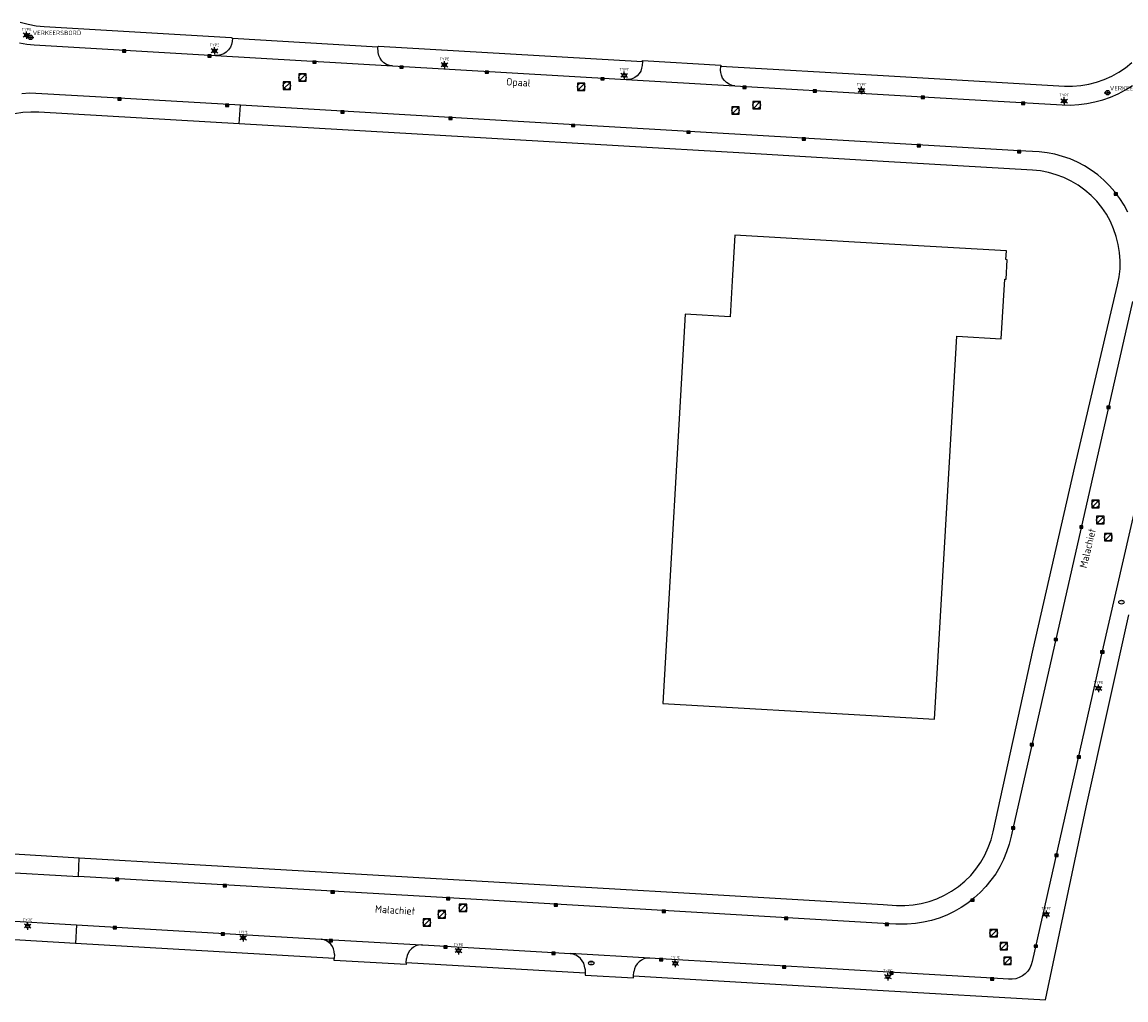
# Model space of a CAD drawing. Header units: metres. Extents: x 102000 to 105000, y 414600 to 420766.
# Tile 152 of 206: x 102885 to 103033, y 420109 to 420241. Entities that reach past the tile are written whole.
import ezdxf
from ezdxf.enums import TextEntityAlignment as Align

# ---------------------------------------------------------------- set-up
doc = ezdxf.new("R2010")
doc.units = ezdxf.units.M
doc.layers.get('0').update_dxf_attribs({"color": 8})
doc.styles.add('MtXpl_NLCS-ISO', font='NLCS-ISO.ttf')
doc.styles.add('NLCS-ISO', font='NLCS-ISO.ttf')

msp = doc.modelspace()

# ---------------------------------------------------------------- linework, layer by layer
for p, q in [((102884.35, 420240.53), (102885.4, 420240.24)), ((102885.4, 420240.24), (102886.47, 420240.04)), ((102886.47, 420240.04), (102887.56, 420239.93)), ((102887.56, 420239.93), (102912.64, 420238.47)), ((102884.26, 420237.74), (102885.23, 420237.58)), ((102884.97, 420238.87), (102885.43, 420238.87)), ((102884.97, 420238.67), (102885.43, 420238.67)), ((102885.23, 420237.58), (102886.2, 420237.48)), ((102885.27, 420238.48), (102886.17, 420238.48)), ((102912.64, 420238.47), (102912.79, 420238.39)), ((102912.76, 420237.93), (102912.67, 420237.53)), ((102912.79, 420238.39), (102912.76, 420237.93)), ((102912.79, 420238.39), (102932.27, 420237.2)), ((102886.2, 420237.48), (102910.54, 420236.04)), ((102898.05, 420236.52), (102898.5, 420236.82)), ((102898.5, 420236.52), (102898.05, 420236.82)), ((102898.5, 420236.82), (102898.05, 420236.82)), ((102898.05, 420236.82), (102898.05, 420236.52)), ((102898.05, 420236.52), (102898.5, 420236.52)), ((102898.5, 420236.52), (102898.5, 420236.82)), ((102909.51, 420235.84), (102909.96, 420236.14)), ((102909.96, 420235.84), (102909.51, 420236.14)), ((102909.96, 420236.14), (102909.51, 420236.14)), ((102909.51, 420236.14), (102909.51, 420235.84)), ((102909.96, 420235.84), (102909.96, 420236.14)), ((102910.15, 420236.78), (102910.62, 420236.78)), ((102910.15, 420236.58), (102910.62, 420236.58)), ((102911.24, 420236.13), (102910.84, 420236.05)), ((102911.63, 420236.29), (102911.24, 420236.13)), ((102911.97, 420236.52), (102911.63, 420236.29)), ((102912.27, 420236.8), (102911.97, 420236.52)), ((102912.51, 420237.15), (102912.27, 420236.8)), ((102912.67, 420237.53), (102912.51, 420237.15)), ((102932.27, 420237.2), (102932.37, 420237.32)), ((102932.31, 420236.45), (102932.27, 420237.2)), ((102932.4, 420236.05), (102932.31, 420236.45)), ((102932.37, 420237.32), (102967.74, 420235.26)), ((102909.51, 420235.84), (102909.96, 420235.84)), ((102910.84, 420236.05), (102910.54, 420236.04)), ((102910.54, 420236.04), (102934.23, 420234.65)), ((102923.56, 420235.01), (102924.01, 420235.31)), ((102924.01, 420235.01), (102923.56, 420235.31)), ((102924.01, 420235.31), (102923.56, 420235.31)), ((102923.56, 420235.31), (102923.56, 420235.01)), ((102923.56, 420235.01), (102924.01, 420235.01)), ((102924.01, 420235.01), (102924.01, 420235.31)), ((102932.57, 420235.68), (102932.4, 420236.05)), ((102932.81, 420235.35), (102932.57, 420235.68)), ((102933.1, 420235.07), (102932.81, 420235.35)), ((102933.45, 420234.86), (102933.1, 420235.07)), ((102933.83, 420234.72), (102933.45, 420234.86)), ((102934.23, 420234.65), (102933.83, 420234.72)), ((102934.23, 420234.65), (102965.56, 420232.83)), ((102935.23, 420234.34), (102935.68, 420234.64)), ((102935.68, 420234.34), (102935.23, 420234.64)), ((102935.68, 420234.64), (102935.23, 420234.64)), ((102935.23, 420234.64), (102935.23, 420234.34)), ((102935.68, 420234.34), (102935.68, 420234.64)), ((102940.97, 420234.89), (102941.44, 420234.89)), ((102940.97, 420234.69), (102941.44, 420234.69)), ((102967.69, 420234.73), (102967.64, 420234.34)), ((102967.74, 420235.26), (102967.69, 420234.73)), ((102967.74, 420235.26), (102967.75, 420235.37)), ((102967.75, 420235.37), (102978.27, 420234.75)), ((102978.22, 420234.09), (102978.26, 420234.64)), ((102978.27, 420234.75), (102978.26, 420234.64)), ((102978.26, 420234.64), (103000, 420233.37)), ((103032.5, 420234.41), (103033.35, 420235.1)), ((102922.69, 420233.59), (102921.69, 420233.59)), ((102921.69, 420233.59), (102921.69, 420232.59)), ((102921.83, 420232.74), (102922.54, 420233.45)), ((102922.69, 420232.59), (102922.69, 420233.59)), ((102935.23, 420234.34), (102935.68, 420234.34)), ((102946.67, 420233.67), (102947.12, 420233.97)), ((102947.12, 420233.67), (102946.67, 420233.97)), ((102947.12, 420233.97), (102946.67, 420233.97)), ((102946.67, 420233.97), (102946.67, 420233.67)), ((102946.67, 420233.67), (102947.12, 420233.67)), ((102947.12, 420233.67), (102947.12, 420233.97)), ((102965.07, 420233.49), (102965.54, 420233.49)), ((102965.07, 420233.29), (102965.54, 420233.29)), ((102967.03, 420233.33), (102966.71, 420233.09)), ((102967.3, 420233.62), (102967.03, 420233.33)), ((102967.51, 420233.96), (102967.3, 420233.62)), ((102967.64, 420234.34), (102967.51, 420233.96)), ((102978.24, 420233.79), (102978.22, 420234.09)), ((102978.33, 420233.4), (102978.24, 420233.79)), ((102978.49, 420233.02), (102978.33, 420233.4)), ((103000, 420233.37), (103024.31, 420231.96)), ((103029.65, 420232.82), (103030.65, 420233.27)), ((103030.65, 420233.27), (103031.6, 420233.8)), ((103031.6, 420233.8), (103032.5, 420234.41)), ((102920.59, 420232.51), (102919.59, 420232.51)), ((102919.59, 420232.51), (102919.59, 420231.51)), ((102919.74, 420231.65), (102920.45, 420232.36)), ((102920.59, 420231.51), (102920.59, 420232.51)), ((102921.69, 420232.59), (102922.69, 420232.59)), ((102960.04, 420232.36), (102959.04, 420232.36)), ((102959.04, 420232.36), (102959.04, 420231.36)), ((102959.19, 420231.5), (102959.89, 420232.21)), ((102960.04, 420231.36), (102960.04, 420232.36)), ((102962.15, 420232.77), (102962.6, 420233.07)), ((102962.6, 420232.77), (102962.15, 420233.07)), ((102962.6, 420233.07), (102962.15, 420233.07)), ((102962.15, 420233.07), (102962.15, 420232.77)), ((102962.15, 420232.77), (102962.6, 420232.77)), ((102962.6, 420232.77), (102962.6, 420233.07)), ((102965.96, 420232.84), (102965.56, 420232.83)), ((102965.56, 420232.83), (102980.15, 420231.97)), ((102966.35, 420232.93), (102965.96, 420232.84)), ((102966.71, 420233.09), (102966.35, 420232.93)), ((102978.73, 420232.69), (102978.49, 420233.02)), ((102979.02, 420232.41), (102978.73, 420232.69)), ((102979.37, 420232.19), (102979.02, 420232.41)), ((102979.75, 420232.04), (102979.37, 420232.19)), ((102980.15, 420231.97), (102979.75, 420232.04)), ((102980.15, 420231.97), (103000, 420230.84)), ((102981.18, 420231.64), (102981.63, 420231.94)), ((102981.63, 420231.64), (102981.18, 420231.94)), ((102981.63, 420231.94), (102981.18, 420231.94)), ((102981.18, 420231.94), (102981.18, 420231.64)), ((102981.18, 420231.64), (102981.63, 420231.64)), ((102981.63, 420231.64), (102981.63, 420231.94)), ((103024.31, 420231.96), (103025.4, 420231.94)), ((103025.4, 420231.94), (103026.49, 420232.02)), ((103026.49, 420232.02), (103027.56, 420232.2)), ((103027.56, 420232.2), (103028.62, 420232.46)), ((103028.62, 420232.46), (103029.65, 420232.82)), ((103032.48, 420231.44), (103033.41, 420232.03)), ((102885.6, 420230.98), (102884.55, 420230.92)), ((102886.42, 420230.97), (102885.6, 420230.98)), ((102897.63, 420230.33), (102886.42, 420230.97)), ((102897.41, 420230.08), (102897.86, 420230.38)), ((102897.86, 420230.08), (102897.41, 420230.38)), ((102897.86, 420230.38), (102897.41, 420230.38)), ((102897.41, 420230.38), (102897.41, 420230.08)), ((102913.85, 420229.38), (102897.63, 420230.33)), ((102897.86, 420230.08), (102897.86, 420230.38)), ((102919.59, 420231.51), (102920.59, 420231.51)), ((102959.04, 420231.36), (102960.04, 420231.36)), ((102990.64, 420231.13), (102991.09, 420231.43)), ((102991.09, 420231.13), (102990.64, 420231.43)), ((102991.09, 420231.43), (102990.64, 420231.43)), ((102990.64, 420231.43), (102990.64, 420231.13)), ((102990.64, 420231.13), (102991.09, 420231.13)), ((102991.09, 420231.13), (102991.09, 420231.43)), ((102996.89, 420231.48), (102997.35, 420231.48)), ((102996.89, 420231.28), (102997.35, 420231.28)), ((103000, 420230.84), (103005.34, 420230.53)), ((103005.12, 420230.28), (103005.57, 420230.58)), ((103005.57, 420230.28), (103005.12, 420230.58)), ((103005.57, 420230.58), (103005.12, 420230.58)), ((103005.12, 420230.58), (103005.12, 420230.28)), ((103005.12, 420230.28), (103005.57, 420230.28)), ((103005.34, 420230.53), (103024, 420229.43)), ((103005.57, 420230.28), (103005.57, 420230.58)), ((103029.46, 420230.11), (103030.5, 420230.48)), ((103029.64, 420231.06), (103030.54, 420231.06)), ((103030.5, 420230.48), (103031.5, 420230.92)), ((103031.5, 420230.92), (103032.48, 420231.44)), ((102897.41, 420230.08), (102897.86, 420230.08)), ((102911.86, 420229.23), (102912.31, 420229.53)), ((102912.31, 420229.23), (102911.86, 420229.53)), ((102912.31, 420229.53), (102911.86, 420229.53)), ((102911.86, 420229.53), (102911.86, 420229.23)), ((102911.86, 420229.23), (102912.31, 420229.23)), ((102912.31, 420229.23), (102912.31, 420229.53)), ((102913.68, 420226.89), (102913.85, 420229.38)), ((102959.44, 420226.72), (102913.85, 420229.38)), ((102980.71, 420229.19), (102979.71, 420229.19)), ((102979.71, 420229.19), (102979.71, 420228.19)), ((102979.86, 420228.33), (102980.57, 420229.04)), ((102980.71, 420228.19), (102980.71, 420229.19)), ((102983.55, 420229.9), (102982.55, 420229.9)), ((102982.55, 420229.9), (102982.55, 420228.9)), ((102982.55, 420228.9), (102983.55, 420228.9)), ((102982.7, 420229.05), (102983.4, 420229.75)), ((102983.55, 420228.9), (102983.55, 420229.9)), ((103018.55, 420229.49), (103019, 420229.79)), ((103019, 420229.49), (103018.55, 420229.79)), ((103019, 420229.79), (103018.55, 420229.79)), ((103018.55, 420229.79), (103018.55, 420229.49)), ((103018.55, 420229.49), (103019, 420229.49)), ((103019, 420229.49), (103019, 420229.79)), ((103024, 420229.43), (103025.13, 420229.41)), ((103024.04, 420230.04), (103024.5, 420230.04)), ((103024.04, 420229.84), (103024.5, 420229.84)), ((103025.13, 420229.41), (103026.23, 420229.46)), ((103026.23, 420229.46), (103027.32, 420229.6)), ((103027.32, 420229.6), (103028.4, 420229.82)), ((103028.4, 420229.82), (103029.46, 420230.11)), ((102884.68, 420228.39), (102883.6, 420228.21)), ((102885.76, 420228.47), (102884.68, 420228.39)), ((102886.85, 420228.45), (102885.76, 420228.47)), ((102913.68, 420226.89), (102886.85, 420228.45)), ((102927.33, 420228.32), (102927.78, 420228.62)), ((102927.78, 420228.32), (102927.33, 420228.62)), ((102927.78, 420228.62), (102927.33, 420228.62)), ((102927.33, 420228.62), (102927.33, 420228.32)), ((102927.33, 420228.32), (102927.78, 420228.32)), ((102927.78, 420228.32), (102927.78, 420228.62)), ((102941.79, 420227.48), (102942.24, 420227.78)), ((102942.24, 420227.48), (102941.79, 420227.78)), ((102942.24, 420227.78), (102941.79, 420227.78)), ((102941.79, 420227.78), (102941.79, 420227.48)), ((102941.79, 420227.48), (102942.24, 420227.48)), ((102942.24, 420227.48), (102942.24, 420227.78)), ((102979.71, 420228.19), (102980.71, 420228.19)), ((102981.41, 420222.94), (102913.68, 420226.89)), ((102958.24, 420226.51), (102958.69, 420226.81)), ((102958.69, 420226.51), (102958.24, 420226.81)), ((102958.69, 420226.81), (102958.24, 420226.81)), ((102958.24, 420226.81), (102958.24, 420226.51)), ((102958.24, 420226.51), (102958.69, 420226.51)), ((102958.69, 420226.51), (102958.69, 420226.81)), ((103000, 420224.34), (102959.44, 420226.72)), ((102973.68, 420225.62), (102974.13, 420225.92)), ((102974.13, 420225.62), (102973.68, 420225.92)), ((102974.13, 420225.92), (102973.68, 420225.92)), ((102973.68, 420225.92), (102973.68, 420225.62)), ((102974.13, 420225.62), (102974.13, 420225.92)), ((102973.68, 420225.62), (102974.13, 420225.62)), ((102989.14, 420224.71), (102989.59, 420225.01)), ((102989.59, 420224.71), (102989.14, 420225.01)), ((102989.59, 420225.01), (102989.14, 420225.01)), ((102989.14, 420225.01), (102989.14, 420224.71)), ((102989.14, 420224.71), (102989.59, 420224.71)), ((102989.59, 420224.71), (102989.59, 420225.01)), ((103018.25, 420223.27), (103000, 420224.34)), ((103000, 420221.86), (102981.41, 420222.94)), ((103004.57, 420223.8), (103005.02, 420224.1)), ((103005.02, 420223.8), (103004.57, 420224.1)), ((103005.02, 420224.1), (103004.57, 420224.1)), ((103004.57, 420224.1), (103004.57, 420223.8)), ((103004.57, 420223.8), (103005.02, 420223.8)), ((103005.02, 420223.8), (103005.02, 420224.1)), ((103018.02, 420223.02), (103018.48, 420223.32)), ((103018.48, 420223.02), (103018.02, 420223.32)), ((103018.48, 420223.32), (103018.02, 420223.32)), ((103018.02, 420223.32), (103018.02, 420223.02)), ((103018.02, 420223.02), (103018.48, 420223.02)), ((103020.9, 420223.14), (103018.25, 420223.27)), ((103018.48, 420223.02), (103018.48, 420223.32)), ((103021.97, 420223.01), (103020.9, 420223.14)), ((103023.02, 420222.81), (103021.97, 420223.01)), ((103024.06, 420222.53), (103023.02, 420222.81)), ((103020.01, 420220.69), (103000, 420221.86)), ((103025.07, 420222.18), (103024.06, 420222.53)), ((103026.05, 420221.75), (103025.07, 420222.18)), ((103027, 420221.25), (103026.05, 420221.75)), ((103021.09, 420220.58), (103020.01, 420220.69)), ((103022.16, 420220.37), (103021.09, 420220.58)), ((103023.21, 420220.07), (103022.16, 420220.37)), ((103024.24, 420219.68), (103023.21, 420220.07)), ((103027.91, 420220.68), (103027, 420221.25)), ((103028.77, 420220.04), (103027.91, 420220.68)), ((103029.59, 420219.34), (103028.77, 420220.04)), ((103025.22, 420219.21), (103024.24, 420219.68)), ((103026.16, 420218.65), (103025.22, 420219.21)), ((103027.04, 420218.01), (103026.16, 420218.65)), ((103030.34, 420218.58), (103029.59, 420219.34)), ((103031.04, 420217.77), (103030.34, 420218.58)), ((103027.87, 420217.29), (103027.04, 420218.01)), ((103028.63, 420216.51), (103027.87, 420217.29)), ((103030.96, 420217.32), (103031.41, 420217.62)), ((103031.41, 420217.32), (103030.96, 420217.62)), ((103031.41, 420217.62), (103030.96, 420217.62)), ((103030.96, 420217.62), (103030.96, 420217.32)), ((103030.96, 420217.32), (103031.41, 420217.32)), ((103031.71, 420216.89), (103031.04, 420217.77)), ((103031.41, 420217.32), (103031.41, 420217.62)), ((103032.29, 420215.98), (103031.71, 420216.89)), ((103029.32, 420215.66), (103028.63, 420216.51)), ((103029.93, 420214.76), (103029.32, 420215.66)), ((103032.81, 420215.03), (103032.29, 420215.98)), ((103030.46, 420213.8), (103029.93, 420214.76)), ((103030.9, 420212.8), (103030.46, 420213.8)), ((103031.26, 420211.77), (103030.9, 420212.8)), ((102980.12, 420211.95), (102979.77, 420205.82)), ((103000, 420210.81), (102980.12, 420211.98)), ((102980.12, 420211.98), (102980.12, 420211.95)), ((103031.52, 420210.71), (103031.26, 420211.77)), ((103016.52, 420209.84), (103000, 420210.81)), ((103016.46, 420208.68), (103016.52, 420209.84)), ((103031.7, 420209.63), (103031.52, 420210.71)), ((103031.77, 420208.54), (103031.7, 420209.63)), ((103016.64, 420208.67), (103016.46, 420208.68)), ((103016.49, 420206.05), (103016.64, 420208.67)), ((103031.76, 420207.45), (103031.77, 420208.54)), ((103031.64, 420206.36), (103031.76, 420207.45)), ((102979.77, 420205.82), (102979.5, 420201.03)), ((103015.82, 420198.06), (103016.3, 420206.06)), ((103016.3, 420206.06), (103016.49, 420206.05)), ((103025.68, 420180.89), (103031.43, 420205.29)), ((103031.43, 420205.29), (103031.64, 420206.36)), ((103033.41, 420203.08), (103017.15, 420131.36)), ((102973.49, 420201.37), (102970.46, 420149.17)), ((102979.5, 420201.03), (102973.49, 420201.37)), ((103009.48, 420191.49), (103009.87, 420198.41)), ((103009.87, 420198.41), (103015.82, 420198.06)), ((103006.87, 420147.04), (103009.48, 420191.49)), ((103029.99, 420188.72), (103030.44, 420189.02)), ((103030.44, 420188.72), (103029.99, 420189.02)), ((103030.44, 420189.02), (103029.99, 420189.02)), ((103029.99, 420189.02), (103029.99, 420188.72)), ((103030.44, 420188.72), (103030.44, 420189.02)), ((103029.99, 420188.72), (103030.44, 420188.72)), ((103036, 420185.14), (103029.38, 420156.17)), ((103020.12, 420156.44), (103025.68, 420180.89)), ((103028.97, 420176.41), (103027.97, 420176.41)), ((103027.97, 420176.41), (103027.97, 420175.41)), ((103028.12, 420175.56), (103028.82, 420176.27)), ((103028.97, 420175.41), (103028.97, 420176.41)), ((103027.97, 420175.41), (103028.97, 420175.41)), ((103029.61, 420174.26), (103028.61, 420174.26)), ((103028.61, 420174.26), (103028.61, 420173.26)), ((103028.76, 420173.41), (103029.47, 420174.11)), ((103029.61, 420173.26), (103029.61, 420174.26)), ((103026.35, 420172.68), (103026.79, 420172.98)), ((103026.79, 420172.68), (103026.35, 420172.98)), ((103026.79, 420172.98), (103026.35, 420172.98)), ((103026.35, 420172.98), (103026.35, 420172.68)), ((103026.35, 420172.68), (103026.79, 420172.68)), ((103026.79, 420172.68), (103026.79, 420172.98)), ((103028.61, 420173.26), (103029.61, 420173.26)), ((103030.68, 420171.96), (103029.68, 420171.96)), ((103029.68, 420171.96), (103029.68, 420170.96)), ((103029.82, 420171.11), (103030.53, 420171.82)), ((103030.68, 420170.96), (103030.68, 420171.96)), ((103029.68, 420170.96), (103030.68, 420170.96)), ((103027.23, 420135.26), (103032.94, 420161.06)), ((103022.93, 420157.59), (103023.38, 420157.89)), ((103023.38, 420157.59), (103022.93, 420157.89)), ((103023.38, 420157.89), (103022.93, 420157.89)), ((103022.93, 420157.89), (103022.93, 420157.59)), ((103023.38, 420157.59), (103023.38, 420157.89)), ((103014.75, 420131.95), (103020.12, 420156.44)), ((103022.93, 420157.59), (103023.38, 420157.59)), ((103029.16, 420155.92), (103029.61, 420156.22)), ((103029.61, 420155.92), (103029.16, 420156.22)), ((103029.61, 420156.22), (103029.16, 420156.22)), ((103029.16, 420156.22), (103029.16, 420155.92)), ((103029.61, 420155.92), (103029.61, 420156.22)), ((103029.38, 420156.17), (103019.97, 420114.55)), ((103029.16, 420155.92), (103029.61, 420155.92)), ((103028.63, 420151.3), (103029.1, 420151.3)), ((103028.63, 420151.1), (103029.1, 420151.1)), ((102970.46, 420149.17), (103000, 420147.44)), ((103000, 420147.44), (103006.87, 420147.04)), ((103019.72, 420143.49), (103020.17, 420143.79)), ((103020.17, 420143.49), (103019.72, 420143.79)), ((103020.17, 420143.79), (103019.72, 420143.79)), ((103019.72, 420143.79), (103019.72, 420143.49)), ((103019.72, 420143.49), (103020.17, 420143.49)), ((103020.17, 420143.49), (103020.17, 420143.79)), ((103025.99, 420141.82), (103026.44, 420142.12)), ((103026.44, 420141.82), (103025.99, 420142.12)), ((103026.44, 420142.12), (103025.99, 420142.12)), ((103025.99, 420142.12), (103025.99, 420141.82)), ((103025.99, 420141.82), (103026.44, 420141.82)), ((103026.44, 420141.82), (103026.44, 420142.12)), ((103021.75, 420109.41), (103027.23, 420135.26)), ((103017.19, 420132.3), (103017.64, 420132.6)), ((103017.64, 420132.3), (103017.19, 420132.6)), ((103017.64, 420132.6), (103017.19, 420132.6)), ((103017.19, 420132.6), (103017.19, 420132.3)), ((103017.64, 420132.3), (103017.64, 420132.6)), ((103014.47, 420130.88), (103014.75, 420131.95)), ((103017.15, 420131.36), (103016.88, 420130.3)), ((103017.19, 420132.3), (103017.64, 420132.3)), ((103013.64, 420128.83), (103014.1, 420129.83)), ((103014.1, 420129.83), (103014.47, 420130.88)), ((103016.88, 420130.3), (103016.54, 420129.27)), ((102881.1, 420129.13), (102892.27, 420128.48)), ((102892.16, 420125.96), (102892.27, 420128.48)), ((102892.27, 420128.48), (102975.62, 420123.62)), ((103013.08, 420127.87), (103013.64, 420128.83)), ((103016.13, 420128.26), (103015.64, 420127.28)), ((103016.54, 420129.27), (103016.13, 420128.26)), ((103023.01, 420128.65), (103023.46, 420128.95)), ((103023.46, 420128.65), (103023.01, 420128.95)), ((103023.46, 420128.95), (103023.01, 420128.95)), ((103023.01, 420128.95), (103023.01, 420128.65)), ((103023.01, 420128.65), (103023.46, 420128.65)), ((103023.46, 420128.65), (103023.46, 420128.95)), ((102880.64, 420126.63), (102892.16, 420125.96)), ((103011.74, 420126.11), (103012.45, 420126.96)), ((103012.45, 420126.96), (103013.08, 420127.87)), ((103015.64, 420127.28), (103015.09, 420126.34)), ((102941.69, 420123.09), (102892.16, 420125.96)), ((102897.1, 420125.42), (102897.55, 420125.72)), ((102897.55, 420125.42), (102897.1, 420125.72)), ((102897.55, 420125.72), (102897.1, 420125.72)), ((102897.1, 420125.72), (102897.1, 420125.42)), ((102897.1, 420125.42), (102897.55, 420125.42)), ((102897.55, 420125.42), (102897.55, 420125.72)), ((103010.1, 420124.62), (103010.95, 420125.33)), ((103010.95, 420125.33), (103011.74, 420126.11)), ((103014.46, 420125.45), (103013.77, 420124.61)), ((103015.09, 420126.34), (103014.46, 420125.45)), ((102911.57, 420124.58), (102912.01, 420124.88)), ((102912.01, 420124.58), (102911.57, 420124.88)), ((102912.01, 420124.88), (102911.57, 420124.88)), ((102911.57, 420124.88), (102911.57, 420124.58)), ((102911.57, 420124.58), (102912.01, 420124.58)), ((102912.01, 420124.58), (102912.01, 420124.88)), ((102926, 420123.74), (102926.45, 420124.04)), ((102926.45, 420123.74), (102926, 420124.04)), ((102926.45, 420124.04), (102926, 420124.04)), ((102926, 420124.04), (102926, 420123.74)), ((102926, 420123.74), (102926.45, 420123.74)), ((102926.45, 420123.74), (102926.45, 420124.04)), ((103008.23, 420123.45), (103009.19, 420123.99)), ((103009.19, 420123.99), (103010.1, 420124.62)), ((103013.02, 420123.81), (103012.22, 420123.08)), ((103013.77, 420124.61), (103013.02, 420123.81)), ((102941.47, 420122.84), (102941.92, 420123.14)), ((102941.92, 420122.84), (102941.47, 420123.14)), ((102941.92, 420123.14), (102941.47, 420123.14)), ((102941.47, 420123.14), (102941.47, 420122.84)), ((102941.47, 420122.84), (102941.92, 420122.84)), ((103000, 420119.67), (102941.69, 420123.09)), ((102941.92, 420122.84), (102941.92, 420123.14)), ((102944.19, 420122.25), (102943.19, 420122.25)), ((102943.19, 420122.25), (102943.19, 420121.25)), ((102944.19, 420121.25), (102944.19, 420122.25)), ((102955.91, 420121.99), (102956.36, 420122.29)), ((102956.36, 420121.99), (102955.91, 420122.29)), ((102956.36, 420122.29), (102955.91, 420122.29)), ((102955.91, 420122.29), (102955.91, 420121.99)), ((102956.36, 420121.99), (102956.36, 420122.29)), ((102975.62, 420123.62), (103000, 420122.2)), ((103000, 420122.2), (103001.81, 420122.09)), ((103002.91, 420122.08), (103004.02, 420122.16)), ((103004.02, 420122.16), (103005.11, 420122.34)), ((103005.11, 420122.34), (103006.18, 420122.61)), ((103006.18, 420122.61), (103007.22, 420122.98)), ((103007.22, 420122.98), (103008.23, 420123.45)), ((103011.36, 420122.4), (103010.46, 420121.79)), ((103012.22, 420123.08), (103011.36, 420122.4)), ((103011.77, 420122.64), (103012.22, 420122.94)), ((103012.22, 420122.64), (103011.77, 420122.94)), ((103012.22, 420122.94), (103011.77, 420122.94)), ((103011.77, 420122.94), (103011.77, 420122.64)), ((103011.77, 420122.64), (103012.22, 420122.64)), ((103012.22, 420122.64), (103012.22, 420122.94)), ((102941.36, 420121.38), (102940.36, 420121.38)), ((102940.36, 420121.38), (102940.36, 420120.38)), ((102940.51, 420120.52), (102941.22, 420121.23)), ((102941.36, 420120.38), (102941.36, 420121.38)), ((102943.19, 420121.25), (102944.19, 420121.25)), ((102943.34, 420121.39), (102944.05, 420122.1)), ((102955.91, 420121.99), (102956.36, 420121.99)), ((102970.37, 420121.15), (102970.82, 420121.45)), ((102970.82, 420121.15), (102970.37, 420121.45)), ((102970.82, 420121.45), (102970.37, 420121.45)), ((102970.37, 420121.45), (102970.37, 420121.15)), ((102970.37, 420121.15), (102970.82, 420121.15)), ((102970.82, 420121.15), (102970.82, 420121.45)), ((103001.81, 420122.09), (103002.91, 420122.08)), ((103008.53, 420120.78), (103007.51, 420120.38)), ((103009.51, 420121.25), (103008.53, 420120.78)), ((103010.46, 420121.79), (103009.51, 420121.25)), ((103021.65, 420120.98), (103022.11, 420120.98)), ((103021.65, 420120.78), (103022.11, 420120.78)), ((102880.85, 420120.14), (102891.87, 420119.49)), ((102885.11, 420119.43), (102885.57, 420119.43)), ((102885.11, 420119.23), (102885.57, 420119.23)), ((102891.87, 420119.49), (102891.75, 420116.99)), ((102891.87, 420119.49), (102924.69, 420117.55)), ((102896.79, 420118.94), (102897.24, 420119.24)), ((102897.24, 420118.94), (102896.79, 420119.24)), ((102897.24, 420119.24), (102896.79, 420119.24)), ((102896.79, 420119.24), (102896.79, 420118.94)), ((102897.24, 420118.94), (102897.24, 420119.24)), ((102939.34, 420120.28), (102938.34, 420120.28)), ((102938.34, 420120.28), (102938.34, 420119.28)), ((102938.34, 420119.28), (102939.34, 420119.28)), ((102938.49, 420119.43), (102939.2, 420120.13)), ((102939.34, 420119.28), (102939.34, 420120.28)), ((102940.36, 420120.38), (102941.36, 420120.38)), ((102986.8, 420120.19), (102987.25, 420120.49)), ((102987.25, 420120.19), (102986.8, 420120.49)), ((102987.25, 420120.49), (102986.8, 420120.49)), ((102986.8, 420120.49), (102986.8, 420120.19)), ((102986.8, 420120.19), (102987.25, 420120.19)), ((102987.25, 420120.19), (102987.25, 420120.49)), ((103001.72, 420119.57), (103000, 420119.67)), ((103000.26, 420119.39), (103000.71, 420119.69)), ((103000.71, 420119.39), (103000.26, 420119.69)), ((103000.71, 420119.69), (103000.26, 420119.69)), ((103000.26, 420119.69), (103000.26, 420119.39)), ((103000.26, 420119.39), (103000.71, 420119.39)), ((103000.71, 420119.39), (103000.71, 420119.69)), ((103002.15, 420119.55), (103001.72, 420119.57)), ((103003.24, 420119.56), (103002.15, 420119.55)), ((103004.33, 420119.65), (103003.24, 420119.56)), ((103005.41, 420119.82), (103004.33, 420119.65)), ((103006.47, 420120.06), (103005.41, 420119.82)), ((103007.51, 420120.38), (103006.47, 420120.06)), ((102896.79, 420118.94), (102897.24, 420118.94)), ((102911.27, 420118.09), (102911.72, 420118.39)), ((102911.72, 420118.09), (102911.27, 420118.39)), ((102911.72, 420118.39), (102911.27, 420118.39)), ((102911.27, 420118.39), (102911.27, 420118.09)), ((102911.27, 420118.09), (102911.72, 420118.09)), ((102911.72, 420118.09), (102911.72, 420118.39)), ((102913.99, 420117.84), (102914.45, 420117.84)), ((103015.32, 420118.87), (103014.32, 420118.87)), ((103014.32, 420118.87), (103014.32, 420117.87)), ((103014.32, 420117.87), (103015.32, 420117.87)), ((103014.47, 420118.02), (103015.18, 420118.73)), ((103015.32, 420117.87), (103015.32, 420118.87)), ((102891.75, 420116.99), (102880.4, 420117.65)), ((102926.43, 420114.97), (102891.75, 420116.99)), ((102913.99, 420117.64), (102914.45, 420117.64)), ((102924.69, 420117.55), (102938.14, 420116.78)), ((102925.76, 420117.22), (102926.21, 420117.52)), ((102926.21, 420117.22), (102925.76, 420117.52)), ((102926.21, 420117.52), (102925.76, 420117.52)), ((102925.76, 420117.52), (102925.76, 420117.22)), ((102925.76, 420117.22), (102926.21, 420117.22)), ((102926.21, 420117.22), (102926.21, 420117.52)), ((102938.14, 420116.78), (102938.32, 420116.78)), ((102938.32, 420116.78), (102958.07, 420115.62)), ((102941.14, 420116.36), (102941.59, 420116.66)), ((102941.59, 420116.36), (102941.14, 420116.66)), ((102941.59, 420116.66), (102941.14, 420116.66)), ((102941.14, 420116.66), (102941.14, 420116.36)), ((102941.14, 420116.36), (102941.59, 420116.36)), ((102941.59, 420116.36), (102941.59, 420116.66)), ((103016.68, 420117.13), (103015.68, 420117.13)), ((103015.68, 420117.13), (103015.68, 420116.13)), ((103015.83, 420116.28), (103016.53, 420116.99)), ((103016.68, 420116.13), (103016.68, 420117.13)), ((103020.23, 420116.47), (103020.68, 420116.77)), ((103020.68, 420116.47), (103020.23, 420116.77)), ((103020.68, 420116.77), (103020.23, 420116.77)), ((103020.23, 420116.77), (103020.23, 420116.47)), ((103020.23, 420116.47), (103020.68, 420116.47)), ((103020.68, 420116.47), (103020.68, 420116.77)), ((102926.41, 420114.71), (102926.43, 420114.97)), ((102926.46, 420115.51), (102926.43, 420114.97)), ((102936.09, 420114.4), (102936.13, 420114.97)), ((102942.85, 420116.12), (102943.31, 420116.12)), ((102942.85, 420115.92), (102943.31, 420115.92)), ((102955.59, 420115.51), (102956.04, 420115.81)), ((102956.04, 420115.51), (102955.59, 420115.81)), ((102956.04, 420115.81), (102955.59, 420115.81)), ((102955.59, 420115.81), (102955.59, 420115.51)), ((102955.59, 420115.51), (102956.04, 420115.51)), ((102956.04, 420115.51), (102956.04, 420115.81)), ((102968.72, 420115.02), (102958.07, 420115.62)), ((102968.73, 420115.02), (102968.72, 420115.02)), ((102968.72, 420115.02), (102968.72, 420115.02)), ((102972.39, 420114.8), (102968.73, 420115.02)), ((102970.04, 420114.67), (102970.49, 420114.97)), ((102970.49, 420114.67), (102970.04, 420114.97)), ((102970.49, 420114.97), (102970.04, 420114.97)), ((102970.04, 420114.97), (102970.04, 420114.67)), ((102970.49, 420114.67), (102970.49, 420114.97)), ((103000, 420113.17), (102972.39, 420114.8)), ((103015.68, 420116.13), (103016.68, 420116.13)), ((103017.17, 420115.15), (103016.17, 420115.15)), ((103016.17, 420115.15), (103016.17, 420114.15)), ((103016.32, 420114.3), (103017.03, 420115.01)), ((103017.17, 420114.15), (103017.17, 420115.15)), ((102936.07, 420114.18), (102926.41, 420114.71)), ((102936.09, 420114.4), (102936.07, 420114.18)), ((102960.05, 420113.01), (102936.09, 420114.4)), ((102960.06, 420113.56), (102960.05, 420113.01)), ((102970.04, 420114.67), (102970.49, 420114.67)), ((102971.92, 420114.41), (102972.38, 420114.41)), ((102971.92, 420114.21), (102972.38, 420114.21)), ((102986.5, 420113.69), (102986.95, 420113.99)), ((102986.95, 420113.69), (102986.5, 420113.99)), ((102986.95, 420113.99), (102986.5, 420113.99)), ((102986.5, 420113.99), (102986.5, 420113.69)), ((102986.5, 420113.69), (102986.95, 420113.69)), ((102986.95, 420113.69), (102986.95, 420113.99)), ((103016.17, 420114.15), (103017.17, 420114.15)), ((103019.39, 420113.28), (103019.05, 420112.92)), ((103019.66, 420113.68), (103019.39, 420113.28)), ((103019.86, 420114.12), (103019.66, 420113.68)), ((103019.97, 420114.55), (103019.86, 420114.12)), ((102960.05, 420113.01), (102960.05, 420112.75)), ((102960.05, 420112.75), (102966.53, 420112.38)), ((102966.53, 420112.38), (102966.54, 420112.63)), ((102966.54, 420112.63), (102966.58, 420113.18)), ((102966.54, 420112.63), (103000, 420110.68)), ((103014.61, 420112.31), (103000, 420113.17)), ((103000.39, 420112.62), (103000.86, 420112.62)), ((103000.39, 420112.42), (103000.86, 420112.42)), ((103000.91, 420112.86), (103001.37, 420113.16)), ((103001.37, 420112.86), (103000.91, 420113.16)), ((103001.37, 420113.16), (103000.91, 420113.16)), ((103000.91, 420113.16), (103000.91, 420112.86)), ((103000.91, 420112.86), (103001.37, 420112.86)), ((103001.37, 420112.86), (103001.37, 420113.16)), ((103014.38, 420112.06), (103014.83, 420112.36)), ((103014.83, 420112.06), (103014.38, 420112.36)), ((103014.83, 420112.36), (103014.38, 420112.36)), ((103014.38, 420112.36), (103014.38, 420112.06)), ((103014.38, 420112.06), (103014.83, 420112.06)), ((103016.82, 420112.18), (103014.61, 420112.31)), ((103014.83, 420112.06), (103014.83, 420112.36)), ((103017.3, 420112.18), (103016.82, 420112.18)), ((103017.78, 420112.25), (103017.3, 420112.18)), ((103018.24, 420112.41), (103017.78, 420112.25)), ((103018.67, 420112.63), (103018.24, 420112.41)), ((103019.05, 420112.92), (103018.67, 420112.63)), ((103000, 420110.68), (103021.75, 420109.41))]:
    msp.add_line(p, q)
at = {"ltscale": 0.1}
for p, q in [((102885.2, 420239.03), (102885.2, 420239.28)), ((102884.98, 420238.9), (102884.76, 420239.03)), ((102884.98, 420238.65), (102884.76, 420238.52)), ((102885.2, 420238.52), (102885.2, 420238.27)), ((102885.42, 420238.9), (102885.64, 420239.03)), ((102885.42, 420238.65), (102885.64, 420238.52)), ((102910.17, 420236.8), (102909.95, 420236.93)), ((102910.17, 420236.55), (102909.95, 420236.42)), ((102910.39, 420236.93), (102910.39, 420237.18)), ((102910.39, 420236.42), (102910.39, 420236.17)), ((102910.61, 420236.8), (102910.82, 420236.93)), ((102910.61, 420236.55), (102910.82, 420236.42)), ((102940.98, 420234.92), (102940.77, 420235.05)), ((102940.98, 420234.67), (102940.77, 420234.54)), ((102941.2, 420235.05), (102941.2, 420235.3)), ((102941.42, 420234.92), (102941.64, 420235.05)), ((102941.42, 420234.67), (102941.64, 420234.54)), ((102941.2, 420234.54), (102941.2, 420234.29)), ((102965.09, 420233.51), (102964.87, 420233.64)), ((102965.09, 420233.26), (102964.87, 420233.14)), ((102965.31, 420233.64), (102965.31, 420233.89)), ((102965.31, 420233.14), (102965.31, 420232.88)), ((102965.53, 420233.51), (102965.75, 420233.64)), ((102965.53, 420233.26), (102965.75, 420233.14)), ((102997.12, 420231.63), (102997.12, 420231.88)), ((102996.9, 420231.5), (102996.68, 420231.63)), ((102996.9, 420231.25), (102996.68, 420231.12)), ((102997.12, 420231.12), (102997.12, 420230.87)), ((102997.34, 420231.5), (102997.56, 420231.63)), ((102997.34, 420231.25), (102997.56, 420231.12)), ((103024.05, 420230.07), (103023.83, 420230.2)), ((103024.27, 420230.2), (103024.27, 420230.45)), ((103024.49, 420230.07), (103024.71, 420230.2)), ((103024.05, 420229.82), (103023.83, 420229.69)), ((103024.27, 420229.69), (103024.27, 420229.44)), ((103024.49, 420229.82), (103024.71, 420229.69)), ((103028.65, 420151.32), (103028.43, 420151.45)), ((103028.65, 420151.07), (103028.43, 420150.94)), ((103028.86, 420150.94), (103028.86, 420150.69)), ((103028.86, 420151.45), (103028.86, 420151.7)), ((103029.08, 420151.32), (103029.3, 420151.45)), ((103029.08, 420151.07), (103029.3, 420150.94)), ((103021.66, 420121.01), (103021.44, 420121.14)), ((103021.66, 420120.76), (103021.44, 420120.63)), ((103021.88, 420121.14), (103021.88, 420121.39)), ((103022.1, 420121.01), (103022.32, 420121.14)), ((103022.1, 420120.76), (103022.32, 420120.63)), ((102885.12, 420119.45), (102884.9, 420119.58)), ((102885.12, 420119.2), (102884.9, 420119.07)), ((102885.34, 420119.58), (102885.34, 420119.83)), ((102885.56, 420119.45), (102885.78, 420119.58)), ((102885.56, 420119.2), (102885.78, 420119.07)), ((103021.88, 420120.63), (103021.88, 420120.38)), ((102885.34, 420119.07), (102885.34, 420118.82)), ((102914, 420117.87), (102913.78, 420117.99)), ((102914.22, 420117.99), (102914.22, 420118.25)), ((102914.44, 420117.87), (102914.66, 420117.99)), ((102914, 420117.61), (102913.78, 420117.49)), ((102914.22, 420117.49), (102914.22, 420117.23)), ((102914.44, 420117.61), (102914.66, 420117.49)), ((102942.86, 420116.15), (102942.64, 420116.27)), ((102943.08, 420116.27), (102943.08, 420116.53)), ((102943.3, 420116.15), (102943.52, 420116.27)), ((102942.86, 420115.89), (102942.64, 420115.77)), ((102943.08, 420115.77), (102943.08, 420115.51)), ((102943.3, 420115.89), (102943.52, 420115.77)), ((102972.15, 420114.56), (102972.15, 420114.81)), ((102971.93, 420114.43), (102971.71, 420114.56)), ((102971.93, 420114.18), (102971.71, 420114.06)), ((102972.15, 420114.06), (102972.15, 420113.8)), ((102972.37, 420114.43), (102972.59, 420114.56)), ((102972.37, 420114.18), (102972.59, 420114.06)), ((103000.41, 420112.65), (103000.19, 420112.77)), ((103000.41, 420112.39), (103000.19, 420112.27)), ((103000.63, 420112.77), (103000.63, 420113.03)), ((103000.63, 420112.27), (103000.63, 420112.01)), ((103000.85, 420112.65), (103001.07, 420112.77)), ((103000.85, 420112.39), (103001.07, 420112.27))]:
    msp.add_line(p, q, dxfattribs=at)
for centre in [(102885.2, 420238.77), (102910.39, 420236.68), (102941.2, 420234.79), (102965.31, 420233.39), (102997.12, 420231.38), (103024.27, 420229.94), (103028.86, 420151.2), (103021.88, 420120.88), (102885.34, 420119.33), (102914.22, 420117.74), (102943.08, 420116.02), (102972.15, 420114.31), (103000.63, 420112.52)]:
    msp.add_circle(centre, 0.253, dxfattribs=at)
for centre, radius in [((102885.72, 420238.48), 0.3), ((102885.72, 420238.48), 0.112), ((102922.19, 420233.09), 0.5), ((102920.09, 420232.01), 0.5), ((102959.54, 420231.86), 0.5), ((103030.09, 420231.06), 0.3), ((103030.09, 420231.06), 0.112), ((102980.21, 420228.69), 0.5), ((102983.05, 420229.4), 0.5), ((103028.47, 420175.91), 0.5), ((103029.12, 420173.76), 0.5), ((103030.18, 420171.46), 0.5), ((102943.69, 420121.75), 0.5), ((102940.86, 420120.88), 0.5), ((102938.85, 420119.78), 0.5), ((103014.82, 420118.37), 0.5), ((103016.18, 420116.63), 0.5), ((103016.67, 420114.65), 0.5)]:
    msp.add_circle(centre, radius)
for centre, radius, start, end in [((102924.49, 420115.59), 1.97, 357.7097, 84.0506), ((102938.11, 420114.79), 1.99, 89.3921, 174.7588), ((102957.87, 420113.43), 2.19, 3.3228, 84.6084), ((102968.64, 420112.95), 2.07, 87.7216, 173.6879)]:
    msp.add_arc(centre, radius, start, end)
for centre in [(103031.95, 420162.75), (102960.88, 420114.36), (102960.88, 420114.35)]:
    msp.add_ellipse(centre, major_axis=(-0.364, 0), ratio=0.685994)

# ---------------------------------------------------------------- texts
for s, height, rotation, style, p in [('Opaal', 1, 356.7311, 'MtXpl_NLCS-ISO', (102949.47, 420232.05)), ('Malachiet', 1, 76.7693, 'MtXpl_NLCS-ISO', (103027.29, 420167.24)), ('BR', 0.2, 360, 'NLCS-ISO', (103031.8, 420162.68)), ('Malachiet', 1, 356.7344, 'MtXpl_NLCS-ISO', (102931.88, 420121.12)), ('BR', 0.2, 360, 'NLCS-ISO', (102960.73, 420114.28)), ('BR', 0.2, 360, 'NLCS-ISO', (102960.73, 420114.27))]:
    msp.add_text(s, height=height, rotation=rotation, dxfattribs=dict(style=style)).set_placement(p)
at = {"style": 'NLCS-ISO'}
for p in [(102885.2, 420239.28), (102910.39, 420237.18), (102941.2, 420235.3), (102965.31, 420233.89), (102997.12, 420231.88), (103024.27, 420230.45), (103028.86, 420151.7), (103021.88, 420121.39), (102885.34, 420119.83), (102914.22, 420118.25), (102943.08, 420116.53), (102972.15, 420114.81), (103000.63, 420113.03)]:
    msp.add_attdef('TYPE', text='', height=0.36, dxfattribs=at).set_placement(p, align=Align.BOTTOM_CENTER)
for p in [(102886.02, 420238.78), (103030.39, 420231.36)]:
    msp.add_attdef('VERKEERSBORD', p, 'B09', height=0.6, dxfattribs=at)

doc.saveas('drawing.dxf')
